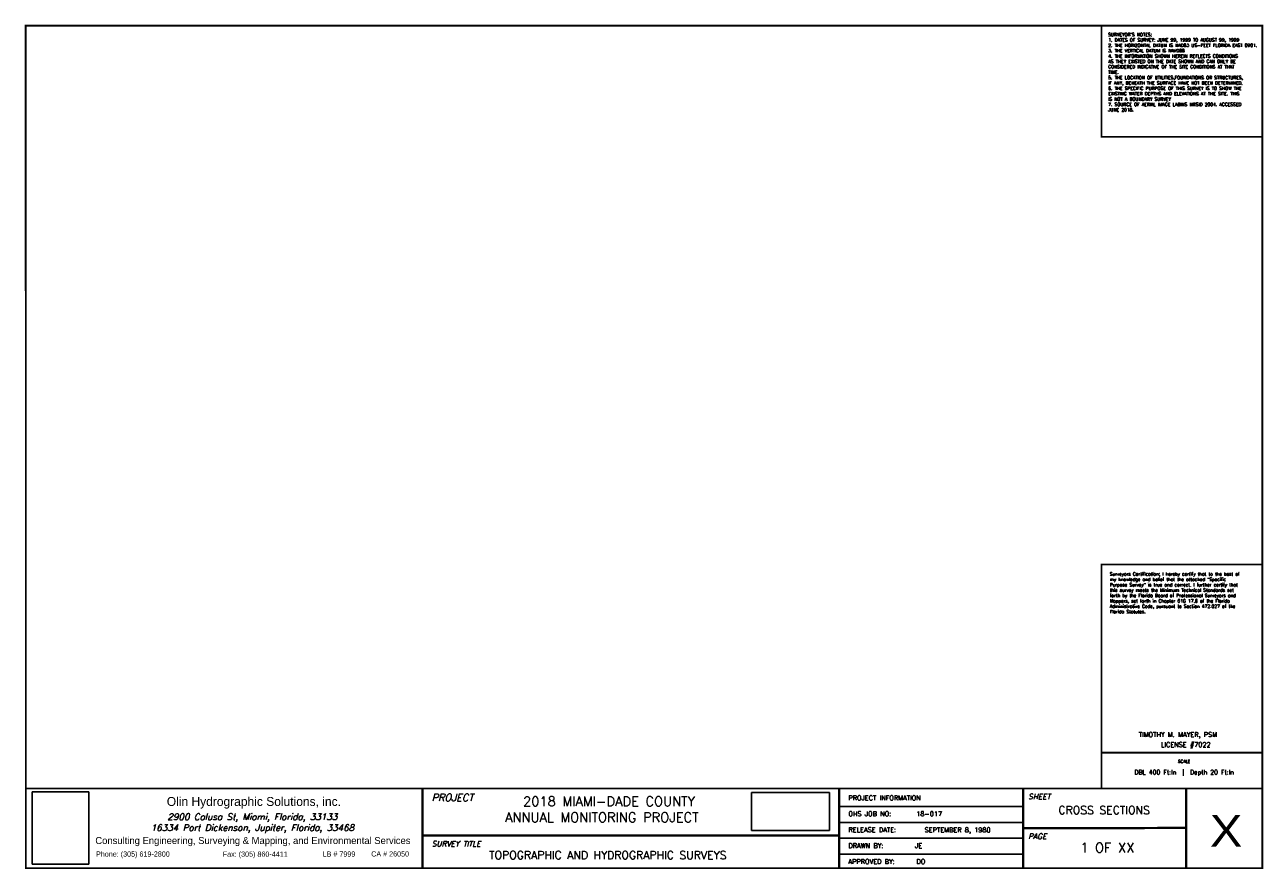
# Model space of a CAD drawing. Header units: feet. Extents: x 0 to 34.5, y 0 to 23.5.
import ezdxf
from ezdxf.enums import TextEntityAlignment as Align

# ---------------------------------------------------------------- set-up
doc = ezdxf.new("R2010")
doc.units = ezdxf.units.FT
doc.header["$MEASUREMENT"] = 0
for name, color, linetype in [('TB FRAME', 7, 'Continuous'), ('TB METADATA', 7, 'Continuous'), ('TB SCALE', 7, 'Continuous')]:
    doc.layers.add(name, color=color, linetype=linetype)
doc.styles.add('ARIAL', font='arial.ttf')
doc.styles.add('C6', font='complex', dxfattribs={"height": 0.02499})
doc.styles.add('EURO', font='Euro____.pfb')
doc.styles.add('ITALICC', font='italicc')
doc.styles.add('ITALICT', font='italict')
doc.styles.add('ROMANS', font='Euro____.pfb', dxfattribs={"height": 1.2})
doc.styles.get("Standard").update_dxf_attribs({"font": 'simplex.shx'})
picture_1 = doc.add_image_def('image1.jpg', size_in_pixel=(1092, 1396))
picture_2 = doc.add_image_def('image2.jpg', size_in_pixel=(599, 291))

msp = doc.modelspace()

# ---------------------------------------------------------------- linework, layer by layer
at = {"layer": 'TB FRAME'}
for p, q in [((22.692, 1.721), (27.824, 1.721)), ((22.692, 1.276), (27.824, 1.276)), ((22.692, 0.832), (27.824, 0.832)), ((22.692, 0.389), (27.824, 0.389))]:
    msp.add_line(p, q, dxfattribs=at)
at = {"layer": 'TB FRAME', "color": 7, "const_width": 0.0503}
msp.add_lwpolyline([(-0.005, 23.502), (34.496, 23.5), (34.496, 0), (0, 0), (-0.005, 23.502)], dxfattribs=at)
at = {"layer": 'TB FRAME', "const_width": 0.0504}
for points in [[(30.01, 23.5), (34.496, 23.5), (34.496, 20.399), (30.01, 20.399)], [(30.01, 8.47), (34.496, 8.47), (34.496, 3.221), (30.01, 3.221)], [(30.01, 3.221), (34.496, 3.221), (34.496, 2.221), (30.01, 2.221)]]:
    msp.add_lwpolyline(points, close=True, dxfattribs=at)
at = {"layer": 'TB FRAME'}
for points, const_width in [([(34.496, 2.221), (0, 2.221)], 0.0503), ([(11.062, 2.221), (11.062, 0)], 0.0644), ([(22.692, 2.221), (22.692, 0)], 0.0644), ([(27.824, 2.221), (27.824, 0)], 0.0644), ([(32.371, 2.231), (32.371, 0.01)], 0.0644), ([(27.824, 1.111), (32.371, 1.12)], 0.0644), ([(11.062, 0.911), (22.692, 0.911)], 0.0644)]:
    msp.add_lwpolyline(points, dxfattribs=dict(at, const_width=const_width))

# ---------------------------------------------------------------- texts
for s, p in [('TIMOTHY M. MAYER, PSM', (31.048, 3.657)), ('LICENSE #7022', (31.665, 3.377)), ('PROJECT INFORMATION', (22.949, 1.891)), ('OHS JOB NO:      18-017', (22.949, 1.447)), ('RELEASE DATE:', (22.949, 1.003)), ('DRAWN BY:        JE', (22.949, 0.559)), ('APPROVED BY:     DO', (22.949, 0.115))]:
    msp.add_text(s, height=0.1332, dxfattribs=at).set_placement(p)
for s, height, style, p in [('SHEET', 0.1509, 'ITALICC', (27.962, 1.922)), ('PROJECT', 0.1988, 'ITALICC', (11.322, 1.869)), ('SURVEY TITLE', 0.15093, 'ITALICC', (11.325, 0.603)), ('PAGE', 0.1509, 'ITALICC', (27.963, 0.812)), ('Phone: (305) 619-2800', 0.14492, 'ROMANS', (1.957, 0.319)), ('Fax: (305) 860-4411', 0.14492, 'ROMANS', (5.493, 0.316)), ('LB # 7999', 0.1449, 'ROMANS', (8.28, 0.32)), ('CA # 26050', 0.1449, 'ROMANS', (9.634, 0.323))]:
    msp.add_text(s, height=height, dxfattribs=dict(at, style=style)).set_placement(p)
at = {"layer": 'TB FRAME', "color": 1, "style": 'EURO'}
msp.add_text('Olin Hydrographic Solutions, inc. ', height=0.25048, dxfattribs=at).set_placement((3.932, 1.733))
at = {"layer": 'TB FRAME'}
for s, height, style, p in [('2900 Calusa St, Miami, Florida, 33133', 0.17892, 'ITALICT', (6.32, 1.342)), ('16334 Port Dickenson, Jupiter, Florida, 33468', 0.17892, 'ITALICT', (6.32, 1.036)), ('Consulting Engineering, Surveying & Mapping, and Environmental Services ', 0.19681, 'EURO', (6.371, 0.67))]:
    msp.add_text(s, height=height, dxfattribs=dict(at, style=style)).set_placement(p, align=Align.CENTER)
at = {"layer": 'TB FRAME', "style": 'ARIAL', "width": 1.1}
msp.add_text('X', height=0.888, dxfattribs=at).set_placement((33.03, 0.593))
at = {"layer": 'TB FRAME', "attachment_point": 1}
for s, insert, char_height, width in [('\\pi0.50086;2018 MIAMI-DADE COUNTY ANNUAL MONITORING PROJECT', (13.371, 1.995), 0.2664, 6.45657), ('\\pi0.24541;CROSS SECTIONS', (28.562, 1.729), 0.222, 3.3134), ('\\pi0.04492;SEPTEMBER 8, 1980', (25.031, 1.131), 0.1332, 2.11955), ('1 OF XX', (29.417, 0.703), 0.2664, 6.45657), ('TOPOGRAPHIC AND HYDROGRAPHIC SURVEYS', (12.925, 0.473), 0.222, 9.25122)]:
    msp.add_mtext(s, dxfattribs=dict(at, insert=insert, char_height=char_height, width=width))
at = {"layer": 'TB METADATA', "char_height": 0.09, "attachment_point": 1}
for s, insert, width in [("SURVEYOR'S NOTES:^M^J1. DATES OF SURVEY: JUNE 99, 1999 TO AUGUST 99, 1999^M^J2. THE HORIZONTAL DATUM IS NAD83 US-FEET FLORIDA EAST 0901. ^M^J3. THE VERTICAL DATUM IS NAVD88^M^J4. THE INFORMATION SHOWN HEREIN REFLECTS CONDITIONS AS THEY EXISTED ON THE DATE SHOWN AND CAN ONLY BE CONSIDERED INDICATIVE OF THE SITE CONDITIONS AT THAT TIME.^M^J5. THE LOCATION OF UTILITIES,FOUNDATIONS OR STRUCTURES, IF ANY, BENEATH THE SURFACE HAVE NOT BEEN DETERMINED.^M^J6. THE SPECIFIC PURPOSE OF THIS SURVEY IS TO SHOW THE EXISTING WATER DEPTHS AND ELEVATIONS AT THE SITE. THIS IS NOT A BOUNDARY SURVEY^M^J7. SOURCE OF AERIAL IMAGE LABINS MRSID 2004. ACCESSED JUNE 2018.", (30.196, 23.299), 4.1378), ('Surveyors Certification; I hereby certify that to the best of my knowledge and belief that the attached "Specific Purpose Survey" is true and correct. I further certify that this survey meets the Minimum Technical Standards set forth by the Florida Board of Professional Surveyors and Mappers, set forth in Chapter 61G 17.6 of the Florida Administrative Code, pursuant to Section 472.027 of the Florida Statutes.', (30.24, 8.249), 4.04451)]:
    msp.add_mtext(s, dxfattribs=dict(at, insert=insert, width=width))
at = {"layer": 'TB SCALE', "style": 'C6'}
for s, height, p in [('SCALE', 0.0839, (32.314, 2.934)), ('DBL 400 Ft:In  |  Depth 20 Ft:In', 0.125, (32.314, 2.612))]:
    msp.add_text(s, height=height, dxfattribs=at).set_placement(p, align=Align.CENTER)

# ---------------------------------------------------------------- pictures from other files: only their frames are drawn
at = {"layer": 'TB FRAME'}
image = msp.add_image(picture_1, insert=(0.177, 0.107), size_in_units=(1.578, 2.018), dxfattribs=at)
image.dxf.flags = 7
image = msp.add_image(picture_2, insert=(20.244, 1.052), size_in_units=(2.181, 1.059), dxfattribs=at)
image.dxf.flags = 7

doc.saveas('drawing.dxf')
